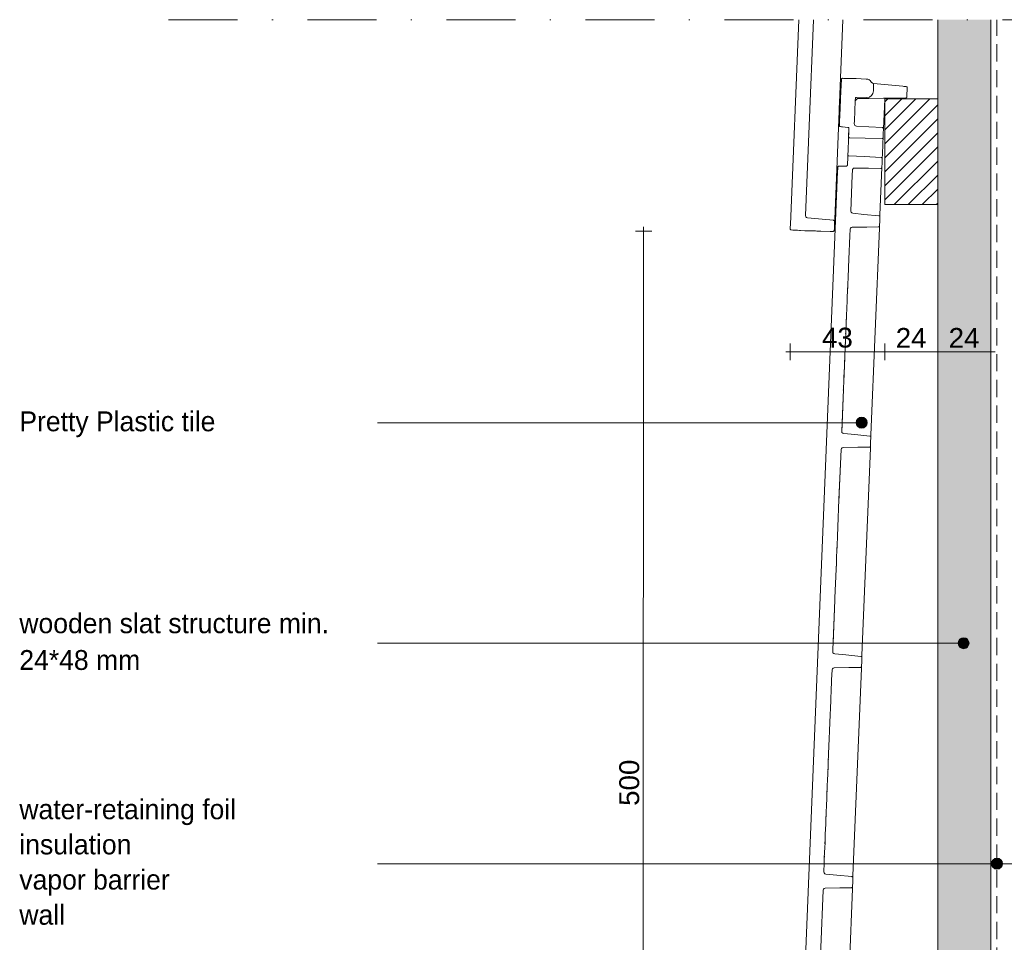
# Paper-space layout 'd-01 top connection windowframe' of a CAD drawing. Header units: millimetres. Extents: x 14 to 194, y 11 to 247.
# Tile 3 of 4: x 29 to 118, y 164 to 247. Entities that reach past the tile are written whole.
import ezdxf
from ezdxf.xclip import XClip

# ---------------------------------------------------------------- set-up
doc = ezdxf.new("R2010")
doc.units = ezdxf.units.MM
doc.header["$MEASUREMENT"] = 0
doc.header["$XCLIPFRAME"] = 0
doc.linetypes.add('B0302', pattern=[12.51, 6.26, -3.125, 0, -3.125])
doc.linetypes.add('B0701', pattern=[2.3412, 1.56, -0.7812])
for name, color, linetype in [('#01', 7, 'Continuous'), ('Dim - 1_50_100', 7, 'Continuous'), ('Info - 1_50_100', 7, 'Continuous'), ('Info - 1_5_10', 7, 'Continuous'), ('Info - English', 7, 'Continuous')]:
    doc.layers.add(name, color=color, linetype=linetype)
doc.styles.add('GENERATED_STYLE_3', font='Helvetica.ttc')
doc.styles.add('GENERATED_STYLE_4', font='txt')

# ---------------------------------------------------------------- blocks, each defined once
blk = doc.blocks.new('Drawing_2_1', base_point=(-9206.624, -124.091))
at = {"layer": '#01', "linetype": 'Continuous', "lineweight": 0, "true_color": 0x000000}
for points in [[(104.914, 210.662), (104.953, 210.471), (105.061, 210.309), (105.223, 210.201), (105.414, 210.162), (105.606, 210.201), (105.768, 210.309), (105.876, 210.471), (105.914, 210.662), (105.876, 210.854), (105.768, 211.016), (105.606, 211.124), (105.414, 211.162), (105.223, 211.124), (105.061, 211.016), (104.953, 210.854)], [(114.158, 190.662), (114.196, 190.471), (114.304, 190.309), (114.466, 190.201), (114.658, 190.162), (114.849, 190.201), (115.011, 190.309), (115.12, 190.471), (115.158, 190.662), (115.12, 190.854), (115.011, 191.016), (114.849, 191.124), (114.658, 191.162), (114.466, 191.124), (114.304, 191.016), (114.196, 190.854)], [(117.193, 170.662), (117.231, 170.471), (117.34, 170.309), (117.502, 170.201), (117.693, 170.162), (117.885, 170.201), (118.047, 170.309), (118.155, 170.471), (118.193, 170.662), (118.155, 170.854), (118.047, 171.016), (117.885, 171.124), (117.693, 171.162), (117.502, 171.124), (117.34, 171.016), (117.231, 170.854)]]:
    blk.add_hatch(color=18, dxfattribs=at).paths.add_polyline_path(points)
at = {"layer": 'Info - 1_50_100', "linetype": 'Continuous', "lineweight": 0, "true_color": 0xfefefe}
blk.add_hatch(color=7, dxfattribs=at).paths.add_polyline_path([(117.121, 247.217), (112.321, 247.217), (112.321, 130.445), (117.121, 130.445)])
at = {"layer": 'Info - 1_5_10', "linetype": 'Continuous', "lineweight": 0, "true_color": 0x99a3a6}
h = blk.add_hatch(dxfattribs=at)
h.set_pattern_fill('310_Naaldhout__01__0001', color=253, style=0, pattern_type=2)
h.set_pattern_definition([(45, (-9206.62435, -124.0905), (-0.6363961, 0.6363961), [])])
h.paths.add_polyline_path([(107.521, 230.445), (112.321, 230.445), (112.321, 240.045), (107.521, 240.045)])
at = {"layer": '#01', "color": 1, "linetype": 'Continuous', "lineweight": 0}
blk.add_line((112.321, 240.045), (112.321, 247.217), dxfattribs=at)
at = {"layer": '#01', "color": 2, "linetype": 'Continuous', "lineweight": 0}
for p, q in [((107.521, 240.045), (107.521, 230.445)), ((112.321, 240.045), (107.521, 240.045)), ((112.321, 240.045), (112.321, 230.445)), ((112.321, 230.445), (107.521, 230.445))]:
    blk.add_line(p, q, dxfattribs=at)
at = {"layer": '#01', "color": 9, "linetype": 'Continuous', "lineweight": 0}
for p, q in [((104.914, 210.662), (61.483, 210.662)), ((114.158, 190.662), (61.483, 190.662)), ((152.021, 170.662), (61.483, 170.662)), ((117.193, 170.662), (61.483, 170.662)), ((164.461, 170.662), (73.924, 170.662)), ((136.129, 170.662), (78.299, 170.662))]:
    blk.add_line(p, q, dxfattribs=at)
at = {"layer": '#01', "color": 1, "linetype": 'Continuous', "lineweight": 0}
for centre in [(105.414, 210.662), (114.658, 190.662), (117.693, 170.662)]:
    blk.add_circle(centre, 0.5, dxfattribs=at)
at = {"color": 1, "linetype": 'Continuous', "lineweight": 0}
for p, q in [((102.97, 229.115), (103.71, 247.217)), ((103.576, 241.815), (103.588, 241.852)), ((103.597, 241.861), (103.625, 241.888)), ((103.637, 241.89), (103.675, 241.899)), ((103.752, 241.898), (103.675, 241.899)), ((103.936, 241.893), (104.917, 241.87)), ((106.489, 241.218), (106.483, 240.921)), ((106.499, 241.398), (106.489, 241.218)), ((106.502, 241.42), (106.499, 241.398)), ((106.502, 241.42), (106.502, 241.42)), ((103.433, 240.35), (103.384, 239.151)), ((103.433, 240.35), (103.513, 240.347)), ((106.304, 240.332), (106.112, 240.2)), ((106.304, 240.332), (106.432, 240.527)), ((106.432, 240.527), (106.477, 240.757)), ((106.477, 240.757), (106.483, 240.921)), ((109.269, 241.162), (109.25, 241.163)), ((109.456, 241.144), (109.269, 241.162)), ((109.499, 241.129), (109.503, 241.127)), ((109.533, 241.093), (109.536, 241.089)), ((109.547, 241.04), (109.546, 241.045)), ((103.464, 239.148), (103.5, 240.034)), ((104.835, 239.866), (104.76, 238.036)), ((104.835, 239.866), (104.846, 240.15)), ((104.846, 240.15), (104.871, 240.149)), ((104.871, 240.149), (104.94, 240.146)), ((104.94, 240.146), (105.036, 240.142)), ((104.946, 239.975), (105.032, 240.058)), ((105.034, 240.058), (105.032, 240.058)), ((105.036, 240.142), (105.883, 240.152)), ((105.883, 240.152), (106.112, 240.2)), ((107.502, 239.994), (107.393, 237.322)), ((107.413, 240.086), (107.41, 240.086)), ((107.521, 240.045), (107.502, 239.994)), ((107.521, 240.045), (107.599, 240.088)), ((108.591, 240.099), (108.488, 240.098)), ((108.591, 240.099), (109.414, 240.109)), ((109.414, 240.109), (109.418, 240.11)), ((109.465, 240.125), (109.462, 240.122)), ((109.499, 240.161), (109.498, 240.157)), ((109.512, 240.205), (109.516, 240.282)), ((103.464, 239.148), (103.384, 239.151)), ((103.464, 239.148), (103.416, 237.974)), ((104.759, 237.723), (104.749, 237.77)), ((104.771, 237.67), (104.804, 237.634)), ((100.322, 229.448), (100.654, 237.591)), ((103.412, 237.57), (103.437, 237.542)), ((103.481, 237.52), (103.445, 237.533)), ((103.57, 237.508), (103.492, 237.516)), ((104.22, 237.435), (104.21, 237.439)), ((104.263, 237.348), (104.234, 236.63)), ((104.246, 236.918), (104.245, 236.903)), ((104.253, 237.397), (104.246, 237.406)), ((104.247, 236.941), (104.246, 236.918)), ((104.251, 237.053), (104.247, 236.941)), ((104.252, 237.064), (104.251, 237.043)), ((104.252, 237.064), (104.251, 237.053)), ((104.254, 237.116), (104.252, 237.064)), ((104.263, 237.348), (104.254, 237.123)), ((104.256, 237.167), (104.254, 237.13)), ((104.254, 237.123), (104.254, 237.116)), ((104.263, 237.348), (104.256, 237.171)), ((104.256, 237.171), (104.256, 237.161)), ((104.256, 237.161), (104.256, 237.167)), ((104.261, 237.359), (104.263, 237.348)), ((104.84, 237.594), (104.886, 237.579)), ((106.057, 237.497), (104.937, 237.562)), ((107.348, 237.409), (107.326, 237.416)), ((107.36, 236.516), (107.376, 236.898)), ((107.366, 237.389), (107.382, 237.371)), ((107.393, 237.322), (107.388, 237.346)), ((104.199, 235.785), (104.207, 235.97)), ((104.207, 235.97), (104.214, 236.142)), ((104.214, 236.142), (104.22, 236.295)), ((104.22, 236.295), (104.225, 236.422)), ((104.225, 236.422), (104.229, 236.516)), ((104.229, 236.516), (104.232, 236.575)), ((104.232, 236.575), (104.233, 236.594)), ((104.233, 236.594), (104.238, 236.57)), ((104.244, 236.543), (104.261, 236.525)), ((104.28, 236.505), (104.304, 236.498)), ((107.285, 236.428), (107.309, 236.433)), ((107.309, 236.433), (107.326, 236.45)), ((107.336, 235.927), (107.329, 235.748)), ((107.343, 236.092), (107.336, 235.927)), ((107.349, 236.236), (107.343, 236.092)), ((107.352, 236.49), (107.345, 236.468)), ((107.353, 236.355), (107.349, 236.236)), ((107.357, 236.443), (107.353, 236.355)), ((107.359, 236.497), (107.357, 236.443)), ((107.36, 236.516), (107.359, 236.497)), ((104.166, 234.959), (104.171, 235.085)), ((104.171, 235.085), (104.177, 235.238)), ((104.177, 235.238), (104.184, 235.411)), ((104.184, 235.411), (104.192, 235.596)), ((104.192, 235.596), (104.199, 235.785)), ((107.299, 235.033), (107.293, 234.889)), ((107.306, 235.198), (107.299, 235.033)), ((107.313, 235.377), (107.306, 235.198)), ((107.321, 235.563), (107.313, 235.377)), ((107.329, 235.748), (107.321, 235.563)), ((104.159, 234.806), (104.162, 234.864)), ((104.159, 234.786), (104.159, 234.806)), ((104.162, 234.864), (104.166, 234.959)), ((104.167, 234.813), (104.174, 234.836)), ((104.195, 234.855), (104.213, 234.871)), ((104.264, 234.882), (104.24, 234.877)), ((105.65, 234.801), (104.264, 234.882)), ((107.215, 234.703), (107.237, 234.696)), ((107.255, 234.676), (107.271, 234.658)), ((107.282, 234.609), (107.266, 234.227)), ((107.282, 234.609), (107.277, 234.633)), ((107.283, 234.628), (107.282, 234.609)), ((107.285, 234.682), (107.283, 234.628)), ((107.289, 234.77), (107.285, 234.682)), ((107.293, 234.889), (107.289, 234.77)), ((103.231, 233.433), (100.439, 165.122)), ((103.241, 233.699), (103.231, 233.433)), ((103.252, 233.849), (103.261, 233.881)), ((103.274, 233.892), (103.297, 233.915)), ((103.346, 233.928), (103.314, 233.92)), ((103.579, 233.931), (104.029, 233.936)), ((103.725, 233.933), (104.029, 233.936)), ((103.898, 233.935), (104.029, 233.936)), ((104.003, 233.936), (103.977, 233.936)), ((104.029, 233.936), (104.003, 233.936)), ((104.04, 233.939), (104.029, 233.936)), ((104.085, 233.957), (104.077, 233.949)), ((104.117, 233.995), (104.113, 233.984)), ((104.577, 233.572), (104.592, 233.619)), ((104.647, 233.707), (104.682, 233.74)), ((104.735, 233.753), (104.782, 233.764)), ((106.028, 233.735), (107.149, 233.709)), ((107.249, 233.803), (107.074, 229.53)), ((107.149, 233.709), (107.172, 233.714)), ((107.215, 233.737), (107.198, 233.72)), ((107.241, 233.777), (107.234, 233.755)), ((104.558, 233.103), (104.426, 229.863)), ((104.447, 229.765), (104.426, 229.863)), ((104.513, 229.69), (104.447, 229.765)), ((104.607, 229.656), (104.513, 229.69)), ((104.607, 229.656), (104.609, 229.656)), ((100.322, 229.448), (100.343, 229.35)), ((100.343, 229.35), (100.409, 229.274)), ((100.409, 229.274), (100.503, 229.24)), ((101.266, 229.169), (101.266, 229.169)), ((101.829, 229.116), (102.873, 229.019)), ((102.899, 229.009), (102.919, 229.002)), ((102.938, 228.981), (102.952, 228.965)), ((102.958, 228.938), (102.962, 228.917)), ((102.962, 228.917), (102.97, 229.115)), ((107.004, 229.425), (107.024, 229.418)), ((107.042, 229.397), (107.056, 229.381)), ((107.052, 228.979), (107.066, 229.333)), ((107.056, 229.381), (107.061, 229.36)), ((107.074, 229.53), (107.066, 229.333)), ((98.931, 228.249), (98.939, 228.216)), ((98.937, 228.383), (98.948, 228.649)), ((98.943, 228.199), (98.965, 228.174)), ((98.977, 228.161), (99.009, 228.151)), ((99.769, 228.102), (99.585, 228.113)), ((100.265, 228.073), (99.769, 228.102)), ((102.711, 228.016), (102.584, 228.019)), ((102.711, 228.016), (102.827, 228.013)), ((102.872, 228.024), (102.877, 228.025)), ((102.911, 228.057), (102.914, 228.06)), ((102.929, 228.109), (102.935, 228.244)), ((102.935, 228.244), (102.944, 228.486)), ((102.942, 228.427), (102.935, 228.244)), ((104.334, 227.61), (104.358, 228.206)), ((104.358, 228.206), (104.334, 227.617)), ((104.334, 227.617), (104.358, 228.206)), ((104.358, 228.206), (104.387, 228.302)), ((104.387, 228.302), (104.459, 228.372)), ((104.459, 228.372), (104.556, 228.398)), ((106.936, 228.425), (105.887, 228.413)), ((107.025, 228.322), (106.258, 209.547)), ((106.957, 228.431), (106.936, 228.425)), ((106.999, 228.453), (106.984, 228.438)), ((107.025, 228.322), (107.033, 228.519)), ((107.033, 228.519), (107.027, 228.499)), ((104.334, 227.61), (104.247, 225.495)), ((104.178, 223.805), (104.176, 223.741)), ((104.182, 223.906), (104.185, 223.906)), ((104.141, 222.892), (104.128, 222.583)), ((104.146, 223.021), (104.129, 222.612)), ((104.094, 221.741), (104.099, 221.867)), ((104.094, 221.741), (104.094, 221.744)), ((104.099, 221.876), (104.1, 221.885)), ((104.099, 221.867), (104.099, 221.876)), ((104.108, 222.085), (104.1, 221.885)), ((104.038, 220.374), (104.065, 221.043)), ((104.065, 221.043), (104.069, 221.132)), ((104.011, 219.722), (104.015, 219.816)), ((104.015, 219.816), (104.012, 219.743)), ((104.015, 219.816), (104.013, 219.764)), ((104.015, 219.816), (104.013, 219.766)), ((104.017, 219.865), (104.015, 219.816)), ((104.015, 219.816), (104.015, 219.814)), ((104.023, 220.02), (104.017, 219.865)), ((104.022, 219.993), (104.019, 219.914)), ((104.022, 219.993), (104.02, 219.94)), ((104.02, 219.941), (104.021, 219.967)), ((104.022, 219.993), (104.021, 219.967)), ((104.025, 220.045), (104.022, 219.994)), ((104.022, 219.994), (104.022, 219.994)), ((104.023, 220.017), (104.025, 220.068)), ((104.025, 220.068), (104.023, 220.018)), ((104.023, 220.018), (104.025, 220.068)), ((104.024, 220.042), (104.025, 220.068)), ((104.025, 220.068), (104.024, 220.043)), ((104.024, 220.043), (104.025, 220.068)), ((104.025, 220.068), (104.026, 220.091)), ((104.026, 220.071), (104.027, 220.101)), ((104.026, 220.091), (104.027, 220.101)), ((104.026, 220.069), (104.027, 220.096)), ((104.026, 220.092), (104.027, 220.094)), ((104.027, 220.116), (104.028, 220.118)), ((104.027, 220.116), (104.027, 220.114)), ((104.027, 220.101), (104.027, 220.113)), ((104.028, 220.142), (104.029, 220.148)), ((104.029, 220.147), (104.028, 220.137)), ((104.028, 220.137), (104.028, 220.142)), ((104.028, 220.137), (104.028, 220.135)), ((104.028, 220.135), (104.028, 220.118)), ((104.029, 220.161), (104.029, 220.159)), ((104.029, 220.148), (104.029, 220.145)), ((103.992, 219.242), (103.975, 218.83)), ((103.991, 219.22), (103.975, 218.83)), ((103.992, 219.261), (103.993, 219.267)), ((103.994, 219.305), (103.993, 219.267)), ((103.993, 219.267), (103.994, 219.286)), ((103.938, 217.93), (103.965, 218.585)), ((103.965, 218.588), (103.965, 218.594)), ((103.965, 218.594), (103.965, 218.585)), ((103.965, 218.585), (103.965, 218.588)), ((103.966, 218.609), (103.966, 218.614)), ((103.972, 218.748), (103.971, 218.743)), ((103.971, 218.743), (103.972, 218.748)), ((103.971, 218.745), (103.971, 218.74)), ((103.971, 218.731), (103.971, 218.735)), ((103.971, 218.728), (103.971, 218.732)), ((103.971, 218.732), (103.971, 218.731)), ((103.973, 218.796), (103.972, 218.769)), ((103.973, 218.782), (103.972, 218.758)), ((103.973, 218.782), (103.972, 218.762)), ((103.973, 218.782), (103.972, 218.767)), ((103.972, 218.769), (103.972, 218.748)), ((103.972, 218.769), (103.972, 218.751)), ((103.972, 218.758), (103.972, 218.758)), ((103.973, 218.796), (103.974, 218.807)), ((103.973, 218.791), (103.974, 218.804)), ((103.974, 218.804), (103.973, 218.794)), ((103.973, 218.796), (103.973, 218.776)), ((103.973, 218.796), (103.973, 218.784)), ((103.973, 218.796), (103.973, 218.791)), ((103.973, 218.794), (103.973, 218.796)), ((103.974, 218.817), (103.975, 218.824)), ((103.974, 218.81), (103.974, 218.817)), ((103.974, 218.81), (103.974, 218.815)), ((103.974, 218.815), (103.974, 218.81)), ((103.975, 218.83), (103.975, 218.829)), ((103.905, 217.11), (103.904, 217.087)), ((103.906, 217.149), (103.905, 217.118)), ((103.906, 217.149), (103.905, 217.125)), ((103.915, 217.369), (103.918, 217.443)), ((103.916, 217.38), (103.919, 217.462)), ((103.917, 217.403), (103.92, 217.487)), ((103.918, 217.443), (103.918, 217.443)), ((103.919, 217.462), (103.919, 217.468)), ((103.92, 217.5), (103.921, 217.519)), ((103.921, 217.506), (103.92, 217.5)), ((103.92, 217.493), (103.92, 217.5)), ((103.92, 217.487), (103.92, 217.493)), ((103.921, 217.519), (103.922, 217.526)), ((103.922, 217.541), (103.923, 217.554)), ((103.922, 217.534), (103.922, 217.541)), ((103.922, 217.526), (103.922, 217.534)), ((103.923, 217.563), (103.924, 217.586)), ((103.923, 217.572), (103.923, 217.563)), ((103.923, 217.554), (103.923, 217.563)), ((103.924, 217.58), (103.926, 217.638)), ((103.924, 217.586), (103.926, 217.623)), ((103.925, 217.61), (103.924, 217.595)), ((103.924, 217.586), (103.924, 217.595)), ((103.928, 217.693), (103.926, 217.638)), ((103.926, 217.638), (103.927, 217.653)), ((103.927, 217.662), (103.929, 217.705)), ((103.927, 217.662), (103.928, 217.675)), ((103.927, 217.653), (103.927, 217.662)), ((103.928, 217.675), (103.928, 217.684)), ((103.93, 217.74), (103.929, 217.717)), ((103.929, 217.717), (103.93, 217.729)), ((103.929, 217.705), (103.929, 217.717)), ((103.93, 217.74), (103.931, 217.752)), ((103.932, 217.787), (103.931, 217.764)), ((103.931, 217.764), (103.932, 217.776)), ((103.931, 217.752), (103.931, 217.764)), ((103.932, 217.787), (103.933, 217.799)), ((103.933, 217.799), (103.933, 217.811)), ((103.934, 217.822), (103.934, 217.837)), ((103.935, 217.86), (103.936, 217.874)), ((103.936, 217.884), (103.937, 217.902)), ((103.937, 217.892), (103.936, 217.884)), ((103.938, 217.93), (103.937, 217.91)), ((103.938, 217.918), (103.937, 217.91)), ((103.937, 217.91), (103.937, 217.902)), ((103.872, 216.313), (103.858, 215.981)), ((103.871, 216.289), (103.858, 215.971)), ((103.875, 216.396), (103.872, 216.313)), ((103.876, 216.409), (103.873, 216.336)), ((103.874, 216.36), (103.877, 216.438)), ((103.877, 216.438), (103.874, 216.36)), ((103.876, 216.418), (103.876, 216.409)), ((103.877, 216.445), (103.878, 216.466)), ((103.878, 216.459), (103.877, 216.445)), ((103.877, 216.438), (103.877, 216.438)), ((103.88, 216.498), (103.878, 216.466)), ((103.878, 216.466), (103.879, 216.489)), ((103.879, 216.48), (103.878, 216.466)), ((103.881, 216.533), (103.88, 216.521)), ((103.88, 216.512), (103.88, 216.498)), ((103.881, 216.533), (103.881, 216.543)), ((103.883, 216.573), (103.882, 216.552)), ((103.882, 216.564), (103.882, 216.552)), ((103.883, 216.58), (103.884, 216.599)), ((103.883, 216.592), (103.883, 216.58)), ((103.884, 216.616), (103.884, 216.606)), ((103.899, 216.976), (103.9, 217.007)), ((103.9, 217.007), (103.899, 216.985)), ((103.902, 217.04), (103.901, 217.017)), ((103.903, 217.079), (103.902, 217.048)), ((103.903, 217.079), (103.902, 217.056)), ((103.835, 215.401), (103.844, 215.636)), ((103.845, 215.648), (103.844, 215.636)), ((103.844, 215.636), (103.845, 215.644)), ((103.845, 215.663), (103.846, 215.674)), ((103.845, 215.644), (103.845, 215.659)), ((103.847, 215.695), (103.846, 215.685)), ((103.846, 215.685), (103.846, 215.681)), ((103.846, 215.674), (103.846, 215.677)), ((103.847, 215.712), (103.848, 215.723)), ((103.848, 215.72), (103.847, 215.712)), ((103.847, 215.712), (103.847, 215.709)), ((103.847, 215.707), (103.847, 215.698)), ((103.848, 215.723), (103.848, 215.723)), ((103.853, 215.851), (103.854, 215.871)), ((103.854, 215.871), (103.853, 215.858)), ((103.853, 215.847), (103.853, 215.851)), ((103.855, 215.893), (103.854, 215.878)), ((103.855, 215.893), (103.854, 215.882)), ((103.854, 215.882), (103.855, 215.893)), ((103.854, 215.871), (103.854, 215.865)), ((103.856, 215.922), (103.855, 215.909)), ((103.855, 215.909), (103.855, 215.909)), ((103.855, 215.909), (103.855, 215.902)), ((103.855, 215.893), (103.855, 215.898)), ((103.855, 215.893), (103.855, 215.885)), ((103.856, 215.93), (103.857, 215.938)), ((103.856, 215.922), (103.856, 215.912)), ((103.856, 215.922), (103.856, 215.915)), ((103.858, 215.963), (103.857, 215.955)), ((103.857, 215.938), (103.857, 215.955)), ((103.857, 215.938), (103.857, 215.946)), ((103.858, 215.981), (103.858, 215.981)), ((103.858, 215.971), (103.858, 215.971)), ((103.794, 214.403), (103.795, 214.419)), ((103.795, 214.419), (103.795, 214.442)), ((103.796, 214.447), (103.796, 214.465)), ((103.798, 214.51), (103.799, 214.537)), ((103.798, 214.492), (103.798, 214.51)), ((103.801, 214.578), (103.8, 214.561)), ((103.803, 214.617), (103.802, 214.602)), ((103.805, 214.676), (103.807, 214.713)), ((103.807, 214.713), (103.805, 214.664)), ((103.806, 214.697), (103.807, 214.727)), ((103.807, 214.727), (103.806, 214.689)), ((103.807, 214.72), (103.806, 214.689)), ((103.807, 214.713), (103.808, 214.74)), ((103.807, 214.727), (103.807, 214.732)), ((103.808, 214.753), (103.809, 214.773)), ((103.809, 214.773), (103.808, 214.744)), ((103.808, 214.751), (103.808, 214.759)), ((103.808, 214.756), (103.808, 214.751)), ((103.808, 214.745), (103.808, 214.751)), ((103.808, 214.74), (103.808, 214.745)), ((103.809, 214.776), (103.81, 214.795)), ((103.809, 214.784), (103.809, 214.773)), ((103.809, 214.781), (103.809, 214.773)), ((103.811, 214.821), (103.81, 214.806)), ((103.811, 214.818), (103.81, 214.806)), ((103.81, 214.795), (103.81, 214.806)), ((103.811, 214.833), (103.812, 214.848)), ((103.812, 214.848), (103.811, 214.833)), ((103.811, 214.833), (103.811, 214.818)), ((103.812, 214.856), (103.813, 214.869)), ((103.813, 214.86), (103.812, 214.847)), ((103.814, 214.882), (103.813, 214.877)), ((103.813, 214.869), (103.813, 214.877)), ((103.814, 214.903), (103.815, 214.922)), ((103.815, 214.912), (103.814, 214.903)), ((103.815, 214.91), (103.814, 214.903)), ((103.814, 214.895), (103.814, 214.903)), ((103.814, 214.903), (103.814, 214.895)), ((103.814, 214.882), (103.814, 214.895)), ((103.814, 214.895), (103.814, 214.882)), ((103.816, 214.936), (103.815, 214.929)), ((103.815, 214.929), (103.815, 214.922)), ((103.815, 214.922), (103.815, 214.912)), ((103.816, 214.95), (103.817, 214.961)), ((103.817, 214.961), (103.816, 214.95)), ((103.816, 214.95), (103.816, 214.938)), ((103.816, 214.936), (103.816, 214.938)), ((103.817, 214.98), (103.818, 214.982)), ((103.817, 214.977), (103.817, 214.98)), ((103.817, 214.972), (103.817, 214.977)), ((103.817, 214.961), (103.817, 214.972)), ((103.817, 214.969), (103.817, 214.961)), ((103.819, 215.008), (103.818, 215.004)), ((103.818, 215.004), (103.818, 214.999)), ((103.818, 214.997), (103.818, 214.999)), ((103.818, 214.994), (103.818, 214.997)), ((103.818, 214.99), (103.818, 214.994)), ((103.818, 214.987), (103.818, 214.99)), ((103.818, 214.982), (103.818, 214.987)), ((103.762, 213.63), (103.763, 213.645)), ((103.762, 213.63), (103.762, 213.629)), ((103.763, 213.653), (103.763, 213.645)), ((103.763, 213.645), (103.763, 213.639)), ((103.764, 213.668), (103.764, 213.677)), ((103.765, 213.689), (103.765, 213.702)), ((103.766, 213.727), (103.767, 213.742)), ((103.767, 213.754), (103.769, 213.782)), ((103.77, 213.824), (103.769, 213.793)), ((103.773, 213.881), (103.771, 213.835)), ((103.773, 213.881), (103.771, 213.847)), ((103.774, 213.921), (103.773, 213.893)), ((103.775, 213.933), (103.776, 213.964)), ((103.778, 214.01), (103.776, 213.976)), ((103.78, 214.068), (103.778, 214.022)), ((103.779, 214.036), (103.78, 214.068)), ((103.782, 214.117), (103.781, 214.081)), ((103.783, 214.135), (103.785, 214.174)), ((103.783, 214.135), (103.783, 214.126)), ((103.785, 214.183), (103.786, 214.221)), ((103.789, 214.281), (103.787, 214.23)), ((103.787, 214.23), (103.789, 214.281)), ((103.789, 214.29), (103.792, 214.345)), ((103.79, 214.299), (103.792, 214.345)), ((103.792, 214.353), (103.792, 214.364)), ((103.793, 214.384), (103.793, 214.372)), ((103.734, 212.949), (103.609, 209.88)), ((103.609, 209.88), (103.734, 212.926)), ((103.734, 212.926), (103.734, 212.94)), ((103.734, 212.94), (103.734, 212.926)), ((103.609, 209.88), (103.634, 210.498)), ((103.634, 210.481), (103.609, 209.88)), ((103.609, 209.88), (103.633, 210.465)), ((103.632, 210.453), (103.609, 209.88)), ((103.634, 210.498), (103.635, 210.517)), ((103.63, 209.782), (103.609, 209.88)), ((103.696, 209.707), (103.63, 209.782)), ((103.79, 209.673), (103.696, 209.707)), ((106.187, 209.442), (106.207, 209.434)), ((106.225, 209.414), (106.239, 209.398)), ((106.245, 209.37), (106.25, 209.35)), ((106.25, 209.35), (106.258, 209.547)), ((103.541, 208.223), (103.357, 203.703)), ((103.379, 204.247), (103.541, 208.223)), ((103.57, 208.319), (103.541, 208.223)), ((103.642, 208.389), (103.57, 208.319)), ((103.739, 208.415), (103.642, 208.389)), ((106.12, 208.442), (105.07, 208.43)), ((106.208, 208.339), (105.441, 189.564)), ((106.167, 208.455), (106.146, 208.449)), ((106.202, 208.489), (106.187, 208.474)), ((106.208, 208.339), (106.216, 208.536)), ((106.216, 208.536), (106.21, 208.516)), ((106.216, 208.536), (106.231, 208.89)), ((103.379, 204.247), (103.365, 203.905)), ((103.379, 204.247), (103.372, 204.088)), ((103.244, 200.96), (103.251, 201.11)), ((103.251, 201.11), (103.253, 201.175)), ((103.215, 200.239), (103.217, 200.299)), ((103.217, 200.299), (103.219, 200.328)), ((103.22, 200.352), (103.228, 200.56)), ((103.22, 200.352), (103.224, 200.456)), ((103.22, 200.352), (103.222, 200.423)), ((103.227, 200.528), (103.224, 200.456)), ((103.224, 200.456), (103.225, 200.492)), ((103.175, 199.271), (103.168, 199.078)), ((103.169, 199.11), (103.175, 199.271)), ((103.182, 199.443), (103.175, 199.271)), ((103.18, 199.394), (103.187, 199.548)), ((103.187, 199.548), (103.188, 199.579)), ((103.137, 198.337), (103.13, 198.158)), ((103.137, 198.337), (103.132, 198.201)), ((103.146, 198.547), (103.141, 198.434)), ((103.146, 198.547), (103.142, 198.464)), ((103.117, 197.845), (103.099, 197.411)), ((103.117, 197.845), (103.102, 197.476)), ((103.128, 198.116), (103.119, 197.888)), ((103.128, 198.116), (103.121, 197.941)), ((102.983, 194.568), (102.992, 194.778)), ((102.822, 190.629), (102.983, 194.568)), ((102.806, 190.232), (102.822, 190.629)), ((102.822, 190.629), (102.828, 190.777)), ((102.824, 190.681), (102.822, 190.629)), ((102.806, 190.232), (102.792, 189.897)), ((102.792, 189.897), (102.804, 190.179)), ((102.813, 189.799), (102.792, 189.897)), ((102.879, 189.723), (102.813, 189.799)), ((102.973, 189.69), (102.879, 189.723)), ((105.344, 189.468), (105.364, 189.461)), ((105.39, 189.451), (105.404, 189.435)), ((105.441, 189.564), (105.433, 189.366)), ((105.392, 188.526), (105.385, 188.506)), ((105.4, 188.553), (105.391, 188.355)), ((105.433, 189.366), (105.418, 189.012)), ((105.433, 189.366), (105.428, 189.387)), ((102.725, 188.24), (102.688, 187.343)), ((102.707, 187.817), (102.725, 188.24)), ((102.754, 188.336), (102.725, 188.24)), ((102.825, 188.405), (102.754, 188.336)), ((102.922, 188.432), (102.825, 188.405)), ((103.689, 188.44), (103.689, 188.44)), ((105.303, 188.459), (104.254, 188.447)), ((105.391, 188.355), (104.624, 169.581)), ((105.303, 188.459), (105.323, 188.465)), ((105.365, 188.487), (105.35, 188.472)), ((102.668, 186.86), (102.662, 186.711)), ((102.668, 186.86), (102.672, 186.947)), ((102.672, 186.947), (102.675, 187.034)), ((102.681, 187.183), (102.675, 187.034)), ((102.682, 187.188), (102.681, 187.183)), ((102.682, 187.188), (102.688, 187.342)), ((102.688, 187.342), (102.688, 187.343)), ((102.626, 185.835), (102.617, 185.618)), ((102.626, 185.835), (102.63, 185.916)), ((102.63, 185.918), (102.631, 185.958)), ((102.631, 185.958), (102.636, 186.073)), ((102.636, 186.085), (102.636, 186.073)), ((102.643, 186.233), (102.642, 186.22)), ((102.645, 186.286), (102.643, 186.233)), ((102.652, 186.46), (102.645, 186.286)), ((102.656, 186.552), (102.662, 186.706)), ((102.656, 186.552), (102.656, 186.552)), ((102.662, 186.711), (102.662, 186.706)), ((102.597, 185.112), (102.589, 184.924)), ((102.604, 185.282), (102.61, 185.435)), ((102.604, 185.282), (102.604, 185.282)), ((102.616, 185.578), (102.61, 185.435)), ((102.617, 185.618), (102.616, 185.578)), ((102.558, 184.16), (102.55, 183.979)), ((102.558, 184.16), (102.558, 184.166)), ((102.587, 184.865), (102.582, 184.756)), ((102.587, 184.865), (102.588, 184.888)), ((102.588, 184.888), (102.589, 184.924)), ((102.511, 183.007), (102.517, 183.16)), ((102.523, 183.31), (102.517, 183.16)), ((102.523, 183.31), (102.525, 183.352)), ((102.527, 183.409), (102.525, 183.352)), ((102.54, 183.725), (102.547, 183.9)), ((102.54, 183.725), (102.54, 183.73)), ((102.547, 183.9), (102.549, 183.939)), ((102.549, 183.939), (102.55, 183.979)), ((102.493, 182.583), (102.492, 182.556)), ((102.492, 182.555), (102.492, 182.555)), ((102.493, 182.583), (102.495, 182.635)), ((102.495, 182.635), (102.497, 182.679)), ((102.497, 182.679), (102.498, 182.7)), ((102.503, 182.828), (102.498, 182.7)), ((102.511, 183.007), (102.511, 183.007)), ((102.511, 183.007), (102.511, 183.005)), ((102.442, 181.316), (102.448, 181.47)), ((102.464, 181.871), (102.457, 181.696)), ((102.464, 181.871), (102.466, 181.91)), ((102.467, 181.95), (102.466, 181.91)), ((102.475, 182.131), (102.467, 181.95)), ((102.475, 182.131), (102.475, 182.141)), ((102.407, 180.465), (102.412, 180.589)), ((102.407, 180.465), (102.407, 180.465)), ((102.412, 180.589), (102.413, 180.619)), ((102.442, 181.316), (102.441, 181.314)), ((102.441, 181.309), (102.441, 181.314)), ((102.442, 181.316), (102.442, 181.316)), ((102.385, 179.943), (102.379, 179.796)), ((102.379, 179.796), (102.38, 179.803)), ((102.387, 179.978), (102.385, 179.943)), ((102.388, 180.009), (102.387, 179.978)), ((102.395, 180.18), (102.388, 180.009)), ((102.335, 178.707), (102.334, 178.683)), ((102.335, 178.707), (102.34, 178.82)), ((102.34, 178.82), (102.34, 178.828)), ((102.36, 179.328), (102.354, 179.181)), ((102.362, 179.364), (102.36, 179.328)), ((102.363, 179.394), (102.362, 179.364)), ((102.365, 179.449), (102.363, 179.394)), ((102.318, 178.287), (102.312, 178.149)), ((102.319, 178.318), (102.318, 178.287)), ((102.32, 178.347), (102.319, 178.318)), ((102.326, 178.487), (102.32, 178.347)), ((102.265, 176.995), (102.263, 176.936)), ((102.266, 177.018), (102.265, 176.995)), ((102.266, 177.018), (102.267, 177.054)), ((102.275, 177.241), (102.267, 177.054)), ((102.287, 177.524), (102.293, 177.678)), ((102.23, 176.141), (102.228, 176.083)), ((102.24, 176.382), (102.23, 176.141)), ((102.24, 176.382), (102.241, 176.399)), ((102.241, 176.399), (102.242, 176.441)), ((102.242, 176.441), (102.249, 176.601)), ((102.19, 175.152), (102.18, 174.911)), ((102.19, 175.169), (102.192, 175.212)), ((102.19, 175.152), (102.19, 175.169)), ((102.199, 175.371), (102.192, 175.212)), ((102.199, 175.371), (102.205, 175.54)), ((102.213, 175.728), (102.216, 175.808)), ((102.213, 175.728), (102.213, 175.72)), ((102.216, 175.808), (102.22, 175.886)), ((102.22, 175.887), (102.22, 175.886)), ((102.117, 173.353), (102.153, 174.251)), ((102.153, 174.251), (102.154, 174.287)), ((102.162, 174.474), (102.154, 174.287)), ((102.168, 174.634), (102.175, 174.788)), ((102.168, 174.634), (102.169, 174.634)), ((102.097, 172.882), (102.116, 173.35)), ((102.116, 173.353), (102.117, 173.353)), ((102.079, 172.455), (102.09, 172.723)), ((102.086, 172.623), (102.09, 172.726)), ((102.091, 172.728), (102.097, 172.882)), ((102.091, 172.728), (102.092, 172.728)), ((102.051, 171.77), (102.055, 171.852)), ((102.051, 171.77), (102.051, 171.768)), ((102.055, 171.852), (102.058, 171.933)), ((102.058, 171.934), (102.058, 171.933)), ((102.009, 170.744), (102.009, 170.74)), ((102.022, 171.053), (102.014, 170.858)), ((102.022, 171.053), (102.023, 171.079)), ((102.034, 171.338), (102.023, 171.086)), ((102.023, 171.079), (102.023, 171.086)), ((101.997, 169.816), (101.975, 169.914)), ((102.062, 169.74), (101.997, 169.816)), ((102.157, 169.706), (102.062, 169.74)), ((102.92, 169.635), (102.92, 169.635)), ((104.527, 169.485), (104.547, 169.477)), ((104.573, 169.468), (104.587, 169.452)), ((104.616, 169.383), (104.602, 169.029)), ((104.606, 169.431), (104.61, 169.41)), ((104.616, 169.383), (104.624, 169.581)), ((101.908, 168.257), (101.937, 168.352)), ((101.937, 168.352), (102.009, 168.422)), ((102.105, 168.448), (102.009, 168.422)), ((102.872, 168.457), (102.872, 168.457)), ((104.486, 168.476), (103.437, 168.464)), ((104.575, 168.372), (103.807, 149.597)), ((104.507, 168.481), (104.486, 168.476)), ((104.533, 168.489), (104.549, 168.504)), ((104.575, 168.372), (104.583, 168.57)), ((104.577, 168.549), (104.583, 168.57))]:
    blk.add_line(p, q, dxfattribs=at)
at = {"color": 2, "linetype": 'Continuous', "lineweight": 0}
for p, q in [((109.547, 241.04), (109.546, 241.045)), ((109.414, 240.109), (109.418, 240.11)), ((104.251, 237.053), (104.251, 237.043)), ((104.254, 237.13), (104.254, 237.123)), ((104.015, 219.814), (104.015, 219.816)), ((104.023, 220.017), (104.023, 220.02)), ((104.024, 220.042), (104.025, 220.045)), ((104.025, 220.068), (104.026, 220.071)), ((104.026, 220.091), (104.027, 220.094)), ((103.992, 219.261), (103.993, 219.267)), ((103.965, 218.591), (103.965, 218.594)), ((103.975, 218.824), (103.975, 218.826)), ((103.905, 217.118), (103.905, 217.125)), ((103.918, 217.443), (103.918, 217.45)), ((103.919, 217.462), (103.919, 217.468)), ((103.923, 217.554), (103.923, 217.563)), ((103.924, 217.586), (103.924, 217.595)), ((103.927, 217.653), (103.927, 217.662)), ((103.928, 217.675), (103.928, 217.684)), ((103.934, 217.837), (103.935, 217.846)), ((103.936, 217.884), (103.937, 217.892)), ((103.937, 217.91), (103.938, 217.918)), ((103.876, 216.409), (103.876, 216.418)), ((103.877, 216.431), (103.877, 216.438)), ((103.878, 216.459), (103.878, 216.466)), ((103.879, 216.48), (103.879, 216.489)), ((103.88, 216.512), (103.88, 216.521)), ((103.881, 216.543), (103.882, 216.552)), ((103.883, 216.573), (103.883, 216.58)), ((103.884, 216.616), (103.885, 216.625)), ((103.884, 216.599), (103.884, 216.606)), ((103.899, 216.976), (103.899, 216.985)), ((103.9, 217.007), (103.901, 217.017)), ((103.902, 217.048), (103.902, 217.056)), ((103.903, 217.079), (103.904, 217.087)), ((103.845, 215.659), (103.845, 215.663)), ((103.845, 215.644), (103.845, 215.648)), ((103.853, 215.847), (103.853, 215.851)), ((103.854, 215.865), (103.854, 215.871)), ((103.795, 214.442), (103.796, 214.447)), ((103.795, 214.419), (103.795, 214.425)), ((103.798, 214.51), (103.799, 214.519)), ((103.8, 214.553), (103.8, 214.561)), ((103.802, 214.595), (103.802, 214.602)), ((103.811, 214.818), (103.811, 214.821)), ((103.812, 214.845), (103.812, 214.848)), ((103.817, 214.98), (103.818, 214.982)), ((103.818, 215.002), (103.818, 215.004)), ((103.762, 213.63), (103.762, 213.633)), ((103.782, 214.117), (103.783, 214.126)), ((103.785, 214.174), (103.785, 214.183)), ((103.786, 214.221), (103.787, 214.23)), ((103.789, 214.281), (103.789, 214.29)), ((103.792, 214.364), (103.793, 214.372)), ((103.792, 214.345), (103.792, 214.353)), ((103.794, 214.397), (103.794, 214.403)), ((103.734, 212.926), (103.734, 212.931)), ((102.662, 186.706), (102.668, 186.86)), ((102.675, 187.034), (102.682, 187.188)), ((102.61, 185.435), (102.616, 185.578)), ((102.517, 183.16), (102.523, 183.31)), ((102.34, 178.828), (102.34, 178.838)), ((102.22, 175.887), (102.22, 175.891))]:
    blk.add_line(p, q, dxfattribs=at)
at = {"color": 2, "linetype": 'Continuous', "lineweight": 0, "flags": 128}
for points in [[(99.707, 247.217), (98.948, 228.649), (98.937, 228.383), (98.931, 228.249), (98.939, 228.216), (98.943, 228.199)], [(100.322, 229.448), (100.654, 237.591), (101.048, 247.217)], [(103.588, 241.852), (103.576, 241.815), (103.573, 241.804), (103.529, 240.734), (103.5, 240.034), (103.464, 239.148), (103.416, 237.974), (103.402, 237.619), (103.404, 237.608), (103.412, 237.57)], [(103.625, 241.888), (103.597, 241.861), (103.588, 241.852)], [(109.503, 241.127), (109.456, 241.144), (109.269, 241.162), (109.25, 241.163), (109.15, 241.173), (106.502, 241.42), (106.406, 241.448), (106.327, 241.508), (106.301, 241.529), (106.249, 241.614), (106.196, 241.701), (106.189, 241.711), (106.107, 241.772), (106.097, 241.78), (106.085, 241.783), (105.986, 241.808), (105.873, 241.815), (105.822, 241.818), (104.917, 241.87), (103.936, 241.893), (103.777, 241.897), (103.752, 241.898), (103.675, 241.899), (103.637, 241.89), (103.625, 241.888)], [(109.498, 240.157), (109.512, 240.205), (109.516, 240.282), (109.547, 241.04), (109.536, 241.089)], [(109.536, 241.089), (109.503, 241.127)], [(104.771, 237.67), (104.759, 237.723), (104.749, 237.77), (104.76, 238.036), (104.835, 239.866)], [(104.835, 239.866), (104.946, 239.975), (105.032, 240.058)], [(105.032, 240.058), (106.05, 240.07), (107.41, 240.086), (108.488, 240.098), (108.591, 240.099), (109.414, 240.109), (109.462, 240.122)], [(109.462, 240.122), (109.498, 240.157)], [(104.84, 237.594), (104.804, 237.634), (104.771, 237.67)], [(103.412, 237.57), (103.437, 237.542), (103.445, 237.533)], [(103.445, 237.533), (103.481, 237.52), (103.492, 237.516), (103.57, 237.508), (103.594, 237.506), (103.667, 237.499), (104.173, 237.452), (104.21, 237.439), (104.22, 237.435)], [(104.22, 237.435), (104.246, 237.406), (104.253, 237.397)], [(104.253, 237.397), (104.261, 237.359), (104.263, 237.348), (104.256, 237.161), (104.254, 237.123), (104.252, 237.064), (104.251, 237.043), (104.247, 236.941), (104.246, 236.918), (104.245, 236.903), (104.234, 236.63), (104.233, 236.594), (104.238, 236.57), (104.244, 236.543)], [(107.348, 237.409), (107.326, 237.416), (107.301, 237.424), (106.057, 237.497), (104.937, 237.562), (104.886, 237.579), (104.84, 237.594)], [(107.345, 236.468), (107.352, 236.49), (107.36, 236.516), (107.376, 236.898), (107.393, 237.322), (107.388, 237.346), (107.382, 237.371)], [(107.382, 237.371), (107.366, 237.389), (107.348, 237.409)], [(104.244, 236.543), (104.261, 236.525), (104.28, 236.505)], [(104.28, 236.505), (104.304, 236.498), (104.33, 236.49), (105.718, 236.458), (107.26, 236.422), (107.285, 236.428), (107.309, 236.433)], [(107.309, 236.433), (107.326, 236.45), (107.345, 236.468)], [(104.174, 234.836), (104.167, 234.813), (104.159, 234.786), (104.128, 234.032), (104.117, 233.995), (104.113, 233.984)], [(104.213, 234.871), (104.195, 234.855), (104.174, 234.836)], [(107.237, 234.696), (107.215, 234.703), (107.19, 234.711), (105.65, 234.801), (104.264, 234.882), (104.24, 234.877), (104.213, 234.871)], [(107.234, 233.755), (107.241, 233.777), (107.249, 233.803), (107.266, 234.227), (107.282, 234.609), (107.277, 234.633), (107.271, 234.658)], [(107.271, 234.658), (107.255, 234.676), (107.237, 234.696)], [(103.261, 233.881), (103.252, 233.849), (103.247, 233.833), (103.241, 233.699), (103.231, 233.433), (100.439, 165.122), (98.948, 128.649), (98.937, 128.383), (98.931, 128.249), (98.939, 128.216), (98.943, 128.199)], [(103.297, 233.915), (103.274, 233.892), (103.261, 233.881)], [(104.077, 233.949), (104.04, 233.939), (104.029, 233.936), (104.003, 233.936), (103.977, 233.936), (103.898, 233.935), (103.725, 233.933), (103.579, 233.931), (103.346, 233.928), (103.314, 233.92), (103.297, 233.915)], [(104.113, 233.984), (104.085, 233.957), (104.077, 233.949)], [(104.426, 229.863), (104.558, 233.103), (104.577, 233.572), (104.592, 233.619), (104.608, 233.67)], [(104.608, 233.67), (104.647, 233.707), (104.682, 233.74)], [(104.682, 233.74), (104.735, 233.753), (104.782, 233.764), (106.028, 233.735), (107.149, 233.709), (107.172, 233.714), (107.198, 233.72)], [(107.198, 233.72), (107.215, 233.737), (107.234, 233.755)], [(107.024, 229.418), (107.004, 229.425), (106.978, 229.434), (105.623, 229.561), (104.609, 229.656)], [(102.919, 229.002), (102.899, 229.009), (102.873, 229.019), (101.829, 229.116), (100.503, 229.24)], [(102.914, 228.06), (102.929, 228.109), (102.935, 228.244), (102.942, 228.427), (102.944, 228.486), (102.962, 228.917), (102.958, 228.938), (102.952, 228.965)], [(102.952, 228.965), (102.938, 228.981), (102.919, 229.002)], [(107.019, 228.472), (107.027, 228.499), (107.033, 228.519), (107.052, 228.979), (107.066, 229.333), (107.061, 229.36), (107.056, 229.381)], [(107.056, 229.381), (107.042, 229.397), (107.024, 229.418)], [(98.943, 228.199), (98.965, 228.174), (98.977, 228.161)], [(98.977, 228.161), (99.009, 228.151), (99.026, 228.145), (99.161, 228.138), (99.585, 228.113), (99.769, 228.102), (99.858, 228.097), (100.265, 228.073), (101.168, 228.052), (101.214, 228.051), (101.339, 228.048), (101.488, 228.044), (101.71, 228.039), (102.559, 228.019), (102.584, 228.019), (102.711, 228.016), (102.827, 228.013), (102.872, 228.024)], [(102.877, 228.025), (102.911, 228.057)], [(104.217, 224.748), (104.247, 225.495), (104.334, 227.61), (104.358, 228.206)], [(104.556, 228.398), (105.887, 228.413), (106.936, 228.425), (106.957, 228.431), (106.984, 228.438)], [(106.984, 228.438), (106.999, 228.453), (107.019, 228.472)], [(104.108, 222.085), (104.128, 222.583), (104.129, 222.612), (104.152, 223.161), (104.158, 223.309), (104.176, 223.741), (104.178, 223.805), (104.217, 224.748)], [(104.069, 221.132), (104.089, 221.624), (104.094, 221.744), (104.099, 221.867)], [(103.609, 209.88), (103.632, 210.453), (103.633, 210.465), (103.634, 210.481), (103.634, 210.498), (103.635, 210.517), (103.734, 212.926), (103.734, 212.94), (103.762, 213.629), (103.763, 213.645), (103.764, 213.662), (103.764, 213.677), (103.765, 213.689), (103.765, 213.702), (103.766, 213.716), (103.766, 213.727), (103.767, 213.742), (103.767, 213.754), (103.769, 213.782), (103.769, 213.793), (103.77, 213.824), (103.771, 213.835), (103.771, 213.847), (103.773, 213.881), (103.773, 213.893), (103.774, 213.921), (103.775, 213.933), (103.776, 213.964), (103.776, 213.976), (103.778, 214.01), (103.778, 214.022), (103.779, 214.036), (103.78, 214.068), (103.781, 214.081), (103.782, 214.117), (103.783, 214.135), (103.785, 214.174), (103.786, 214.221), (103.787, 214.24), (103.789, 214.281), (103.79, 214.299), (103.792, 214.345), (103.792, 214.364), (103.793, 214.384), (103.794, 214.397), (103.795, 214.419), (103.795, 214.442), (103.796, 214.465), (103.797, 214.482), (103.798, 214.492), (103.798, 214.51), (103.799, 214.537), (103.8, 214.553), (103.801, 214.578), (103.802, 214.595), (103.803, 214.617), (103.806, 214.706), (103.807, 214.72), (103.807, 214.732), (103.808, 214.751), (103.809, 214.766), (103.809, 214.781), (103.81, 214.795), (103.81, 214.806), (103.811, 214.818), (103.811, 214.833), (103.812, 214.845), (103.813, 214.86), (103.813, 214.877), (103.814, 214.893), (103.815, 214.91), (103.815, 214.929), (103.816, 214.947), (103.817, 214.958), (103.817, 214.969), (103.818, 214.987), (103.818, 215.002), (103.83, 215.281), (103.844, 215.636), (103.845, 215.659), (103.846, 215.674), (103.846, 215.685), (103.847, 215.695), (103.847, 215.707), (103.848, 215.72), (103.853, 215.847), (103.853, 215.858), (103.854, 215.878), (103.855, 215.898), (103.856, 215.922), (103.857, 215.938), (103.857, 215.955), (103.858, 215.971), (103.875, 216.396), (103.876, 216.409), (103.877, 216.431), (103.877, 216.445), (103.878, 216.459), (103.879, 216.48), (103.88, 216.498), (103.88, 216.512), (103.881, 216.533), (103.882, 216.564), (103.883, 216.592), (103.884, 216.616), (103.899, 216.976), (103.9, 217.007), (103.902, 217.04), (103.903, 217.079), (103.905, 217.11), (103.906, 217.149), (103.918, 217.443), (103.919, 217.462), (103.919, 217.474), (103.92, 217.487), (103.92, 217.5), (103.921, 217.519), (103.922, 217.534), (103.923, 217.554), (103.923, 217.572), (103.924, 217.586), (103.925, 217.61), (103.926, 217.623), (103.926, 217.638), (103.927, 217.653), (103.928, 217.675), (103.928, 217.693), (103.929, 217.705), (103.929, 217.717), (103.93, 217.729), (103.93, 217.74), (103.931, 217.752), (103.931, 217.764), (103.932, 217.776), (103.932, 217.787), (103.933, 217.799), (103.933, 217.811), (103.934, 217.822), (103.934, 217.837), (103.935, 217.86), (103.936, 217.874), (103.937, 217.902), (103.938, 217.93), (103.965, 218.585), (103.965, 218.6), (103.966, 218.614), (103.971, 218.726), (103.971, 218.738), (103.972, 218.748), (103.972, 218.762), (103.973, 218.776), (103.973, 218.791), (103.974, 218.804), (103.975, 218.824), (103.991, 219.22), (103.992, 219.242), (103.992, 219.261), (103.994, 219.286), (103.994, 219.305), (104.01, 219.701), (104.011, 219.722), (104.012, 219.743), (104.013, 219.764), (104.015, 219.814), (104.017, 219.865), (104.019, 219.914), (104.02, 219.94), (104.021, 219.967), (104.022, 219.993), (104.023, 220.017), (104.024, 220.042), (104.025, 220.068), (104.026, 220.091), (104.027, 220.114), (104.028, 220.135), (104.029, 220.158), (104.038, 220.374), (104.065, 221.043)], [(104.028, 220.135), (104.029, 220.151), (104.029, 220.161)], [(103.965, 218.585), (103.966, 218.603)], [(103.971, 218.726), (103.971, 218.743), (103.972, 218.753), (103.972, 218.767)], [(103.971, 218.728), (103.971, 218.74)], [(103.974, 218.807), (103.974, 218.817), (103.975, 218.829)], [(103.92, 217.487), (103.921, 217.506)], [(103.921, 217.519), (103.922, 217.541)], [(103.847, 215.695), (103.847, 215.709), (103.848, 215.723)], [(103.855, 215.906), (103.856, 215.93), (103.857, 215.946)], [(103.806, 214.706), (103.807, 214.723)], [(103.808, 214.737), (103.808, 214.756), (103.809, 214.773), (103.809, 214.784)], [(103.814, 214.884), (103.814, 214.895), (103.815, 214.912), (103.816, 214.936), (103.816, 214.95), (103.817, 214.961), (103.817, 214.972), (103.818, 214.99), (103.819, 215.007)], [(103.762, 213.629), (103.763, 213.653), (103.764, 213.668)], [(106.207, 209.434), (106.187, 209.442), (106.161, 209.451), (104.806, 209.578), (103.79, 209.673)], [(106.202, 208.489), (106.21, 208.516), (106.216, 208.536), (106.231, 208.89), (106.25, 209.35), (106.245, 209.37), (106.239, 209.398)], [(106.239, 209.398), (106.225, 209.414), (106.207, 209.434)], [(102.792, 189.897), (102.804, 190.179), (102.806, 190.232), (102.822, 190.629), (102.824, 190.681), (102.828, 190.777), (102.983, 194.568), (102.992, 194.778), (103.098, 197.367), (103.099, 197.411), (103.102, 197.476), (103.117, 197.845), (103.119, 197.888), (103.121, 197.941), (103.128, 198.116), (103.13, 198.158), (103.132, 198.201), (103.14, 198.4), (103.141, 198.434), (103.142, 198.464), (103.168, 199.078), (103.169, 199.11), (103.182, 199.443), (103.187, 199.548), (103.188, 199.579), (103.217, 200.299), (103.219, 200.328), (103.222, 200.423), (103.224, 200.456), (103.225, 200.492), (103.227, 200.528), (103.228, 200.56), (103.229, 200.584), (103.244, 200.96), (103.251, 201.11), (103.253, 201.175), (103.255, 201.218), (103.357, 203.703), (103.365, 203.905), (103.372, 204.088), (103.379, 204.247), (103.541, 208.223)], [(103.739, 208.415), (105.07, 208.43), (106.12, 208.442), (106.146, 208.449), (106.167, 208.455)], [(106.167, 208.455), (106.187, 208.474), (106.202, 208.489)], [(105.39, 189.451), (105.364, 189.461), (105.344, 189.468), (103.99, 189.595), (102.973, 189.69)], [(105.385, 188.506), (105.392, 188.526), (105.4, 188.553), (105.418, 189.012), (105.433, 189.366), (105.428, 189.387), (105.422, 189.414)], [(105.422, 189.414), (105.404, 189.435), (105.39, 189.451)], [(105.35, 188.472), (105.365, 188.487), (105.385, 188.506)], [(102.688, 187.342), (102.707, 187.817), (102.725, 188.24)], [(102.922, 188.432), (104.254, 188.447), (105.303, 188.459), (105.323, 188.465), (105.35, 188.472)], [(102.617, 185.618), (102.63, 185.916)], [(102.636, 186.073), (102.642, 186.22), (102.643, 186.233)], [(102.645, 186.286), (102.655, 186.549)], [(102.589, 184.924), (102.603, 185.271), (102.604, 185.282)], [(102.55, 183.979), (102.558, 184.166), (102.582, 184.756), (102.587, 184.865)], [(102.525, 183.352), (102.527, 183.409), (102.54, 183.73), (102.547, 183.9)], [(102.467, 181.95), (102.475, 182.13), (102.475, 182.141), (102.492, 182.555), (102.493, 182.583)], [(102.498, 182.7), (102.51, 182.997)], [(102.448, 181.47), (102.448, 181.486), (102.464, 181.871)], [(102.413, 180.619), (102.441, 181.309)], [(102.363, 179.394), (102.365, 179.449), (102.38, 179.803), (102.385, 179.943)], [(102.388, 180.009), (102.406, 180.449), (102.407, 180.462)], [(102.32, 178.347), (102.334, 178.683), (102.335, 178.707)], [(102.34, 178.82), (102.345, 178.961), (102.36, 179.328)], [(102.293, 177.678), (102.293, 177.693), (102.318, 178.287)], [(102.242, 176.441), (102.263, 176.936), (102.265, 176.995)], [(102.267, 177.054), (102.286, 177.506), (102.287, 177.524)], [(102.22, 175.886), (102.228, 176.083), (102.24, 176.382)], [(102.175, 174.788), (102.19, 175.152)], [(102.192, 175.212), (102.205, 175.54), (102.213, 175.728)], [(102.154, 174.287), (102.168, 174.624), (102.168, 174.634)], [(102.097, 172.882), (102.116, 173.35)], [(102.058, 171.933), (102.09, 172.723)], [(102.023, 171.086), (102.051, 171.75), (102.051, 171.768)], [(101.975, 169.914), (102.008, 170.707), (102.009, 170.744), (102.014, 170.856), (102.022, 171.053)], [(104.573, 169.468), (104.547, 169.477), (104.527, 169.485), (103.173, 169.611), (102.157, 169.706)], [(104.569, 168.523), (104.577, 168.549), (104.583, 168.57), (104.602, 169.029), (104.616, 169.383), (104.61, 169.41), (104.606, 169.431)], [(104.606, 169.431), (104.587, 169.452), (104.573, 169.468)], [(101.159, 149.93), (101.483, 157.858), (101.908, 168.257)], [(102.105, 168.448), (103.437, 168.464), (104.486, 168.476), (104.507, 168.481), (104.533, 168.489)], [(104.533, 168.489), (104.549, 168.504), (104.569, 168.523)]]:
    blk.add_lwpolyline(points, dxfattribs=at)
at = {"color": 1, "linetype": 'Continuous', "lineweight": 0}
for p in [(102.914, 228.06), (103.971, 218.74), (103.919, 217.468), (103.936, 217.884), (103.807, 214.732), (103.813, 214.877), (103.816, 214.938), (103.818, 214.999), (103.763, 213.639)]:
    blk.add_point(p, dxfattribs=at)
at = {"layer": 'Dim - 1_50_100', "color": 1, "linetype": 'Continuous', "lineweight": 0}
for p, q in [((86.382, 228.021), (84.882, 228.021)), ((85.586, 128.026), (85.632, 228.021)), ((85.632, 228.021), (85.632, 228.421)), ((98.539, 217.094), (98.939, 217.094)), ((98.939, 216.344), (98.939, 217.844)), ((98.939, 217.094), (107.521, 217.094)), ((107.521, 216.344), (107.521, 217.844)), ((107.521, 217.094), (112.321, 217.094)), ((112.321, 216.344), (112.321, 217.844)), ((112.321, 217.094), (117.121, 217.094)), ((117.121, 216.344), (117.121, 217.844)), ((117.121, 217.094), (117.521, 217.094))]:
    blk.add_line(p, q, dxfattribs=at)
at = {"layer": 'Info - 1_50_100', "color": 9, "linetype": 'Continuous', "lineweight": 0, "flags": 128}
for points in [[(117.121, 247.217), (117.121, 142.59), (112.321, 142.59), (112.321, 247.217)], [(112.321, 247.217), (112.321, 130.445), (117.121, 130.445), (117.121, 247.217)]]:
    blk.add_lwpolyline(points, dxfattribs=at)
at = {"layer": 'Info - 1_50_100', "color": 2, "linetype": 'B0701', "lineweight": 0, "flags": 128}
blk.add_lwpolyline([(117.367, 131.084), (117.367, 161.204), (117.693, 162.724), (117.693, 247.217)], dxfattribs=at)
at = {"layer": 'Info - 1_5_10', "color": 1, "linetype": 'Continuous', "lineweight": 0, "flags": 128}
blk.add_lwpolyline([(107.521, 230.445), (112.321, 230.445), (112.321, 240.045), (107.521, 240.045)], close=True, dxfattribs=at)
at = {"layer": 'Dim - 1_50_100', "color": 2, "linetype": 'Continuous', "lineweight": 0, "char_height": 1.8, "width": 2.82658, "attachment_point": 7, "style": 'GENERATED_STYLE_3'}
for s, insert in [('\\A1;{\\pql;\\fHelvetica|b0|i0|c0|p0;\\W1.000000;43}', (101.816, 217.454)), ('\\A1;{\\pql;\\fHelvetica|b0|i0|c0|p0;\\W1.000000;24}', (108.507, 217.454)), ('\\A1;{\\pql;\\fHelvetica|b0|i0|c0|p0;\\W1.000000;24}', (113.307, 217.454))]:
    blk.add_mtext(s, dxfattribs=dict(at, insert=insert))
at = {"layer": 'Dim - 1_50_100', "color": 2, "linetype": 'Continuous', "lineweight": 0, "insert": (85.248, 175.904), "char_height": 1.8, "width": 4.23985, "attachment_point": 7, "rotation": 89.97394, "style": 'GENERATED_STYLE_3'}
blk.add_mtext('\\A1;{\\pql;\\fHelvetica|b0|i0|c0|p0;\\W1.000000;500}', dxfattribs=at)
at = {"layer": 'Info - English', "color": 2, "linetype": 'Continuous', "lineweight": 0, "insert": (28.986, 210.513), "char_height": 1.8, "attachment_point": 4, "style": 'GENERATED_STYLE_4'}
blk.add_mtext('\\A1;{\\pql;\\fWork Sans|b0|i0|c0|p0;\\W1.000000;Pretty Plastic tile }', dxfattribs=at)
at = {"layer": 'Info - English', "color": 2, "linetype": 'Continuous', "lineweight": 0, "insert": (28.986, 190.79), "char_height": 1.8, "width": 30.88766, "attachment_point": 4, "line_spacing_factor": 1.110307, "style": 'GENERATED_STYLE_4'}
blk.add_mtext('\\A1;{\\pql;\\fWork Sans|b0|i0|c0|p0;\\W1.000000;wooden slat structure min. 24*48 mm}', dxfattribs=at)
at = {"layer": 'Info - English', "color": 9, "linetype": 'Continuous', "lineweight": 0, "insert": (28.986, 170.797), "char_height": 1.8, "attachment_point": 4, "line_spacing_factor": 1.063357, "style": 'GENERATED_STYLE_4'}
blk.add_mtext('\\A1;{\\pql;\\pt9.87778,19.7556,29.6333,39.5111,49.3889,59.2667,69.1444,79.0222,88.9,98.7778,108.656;\\fWork Sans|b0|i0|c0|p0;\\W1.000000;water-retaining foil\\P\\pql;\\fWork Sans|b0|i0|c0|p0;\\C2;\\W1.000000;insulation\\P\\pql;\\fWork Sans|b0|i0|c0|p0;\\W1.000000;vapor barrier\\P\\pql;\\fWork Sans|b0|i0|c0|p0;\\W1.000000;wall}', dxfattribs=at)

psp = doc.layouts.new('d-01 top connection windowframe')

# ---------------------------------------------------------------- linework, layer by layer
at = {"layer": '#01', "color": 3, "linetype": 'B0302', "lineweight": 0}
psp.add_line((42.519, 247.217), (183.79, 247.217), dxfattribs=at)

# ---------------------------------------------------------------- block references
at = {"color": 4, "linetype": 'Continuous', "lineweight": 0}
ref = psp.add_blockref('Drawing_2_1', (-9206.624, -124.091), dxfattribs=at)
XClip(ref).set_block_clipping_path([(21.9396100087, 92.2974375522), (190.9441506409, 247.2172305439)])

doc.saveas('drawing.dxf')
